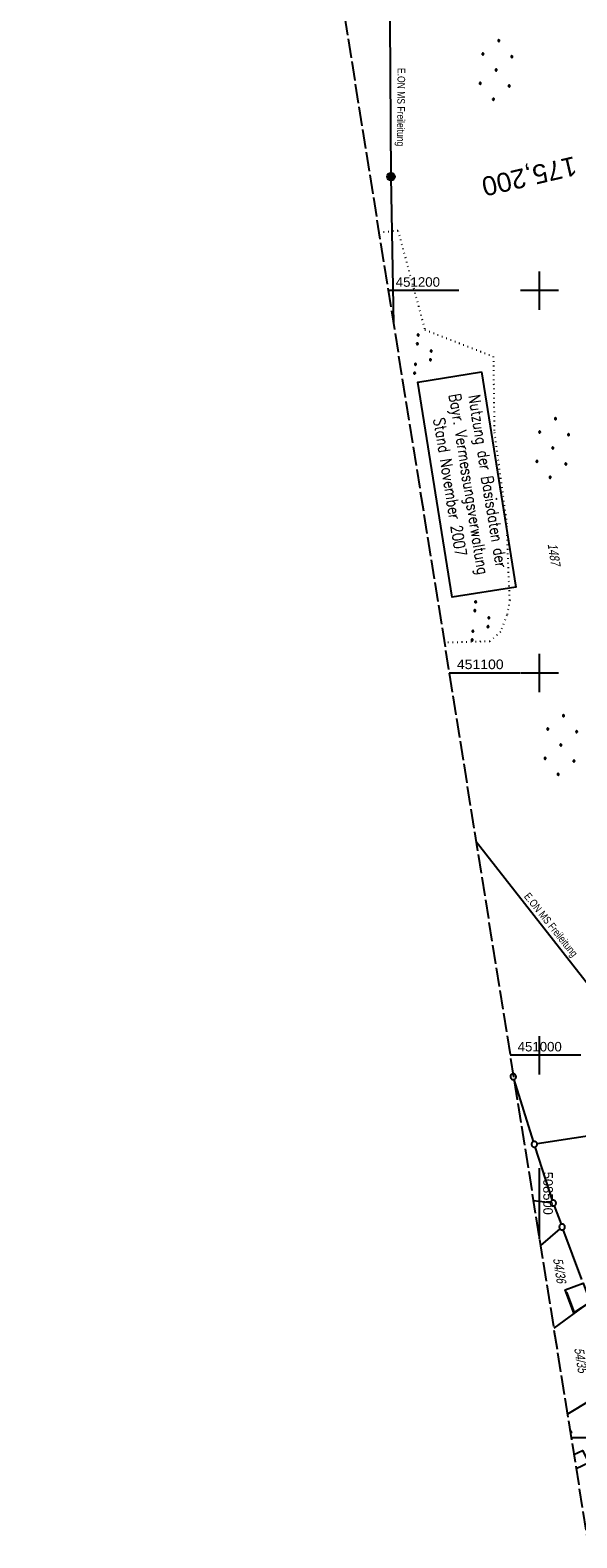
# Model space of a CAD drawing. Extents: x 508367 to 508796, y 450874 to 451833.
# Tile 1 of 37: x 508367 to 508510, y 450874 to 451268. Entities that reach past the tile are written whole.
import ezdxf
from ezdxf.enums import TextEntityAlignment as Align

# ---------------------------------------------------------------- set-up
doc = ezdxf.new("R2010")
doc.units = 0
doc.header["$LTSCALE"] = 10
doc.header["$MEASUREMENT"] = 0
for name, pattern in [('LT00', [0]), ('LT14', [0.6, 0.5, -0.1]), ('LT17', [0.15, 0.1, -0.05]), ('PUNKTX2_STR', [0.6, 0.1, -0.5])]:
    doc.linetypes.add(name, pattern=pattern)
doc.layers.get('0').update_dxf_attribs({"linetype": 'LT00'})
for name, color, linetype in [('--EK_ST-93-1', 30, 'LT17'), ('DFK_BEB_SCHR', 254, 'LT00'), ('DFK_BEBAUUNG', 250, 'LT00'), ('DFK_FLUR_NR', 250, 'LT00'), ('DFK_GZPKT', 250, 'LT00'), ('DFK_KATASTER', 250, 'LT00'), ('DFK_NUTZUNG', 250, 'LT00'), ('DFK_NUTZUNGSGRENZE', 70, 'PUNKTX2_STR'), ('DFK_STAND', 22, 'LT00'), ('STROM_FREILTG', 80, 'STROMFREILEITUNG'), ('STROM_TEXT', 80, 'Continuous'), ('V121_RASTER', 250, 'LT00')]:
    doc.layers.add(name, color=color, linetype=linetype)
doc.layers.add('-BLATT_121-RAND', color=7, linetype='LT14', plot=False)
doc.styles.add('Beschrift', font='ARIAL.TTF')
doc.styles.get("Standard").update_dxf_attribs({"font": 'ARIAL.TTF'})
doc.styles.add('Strom', font='txt-alt.shx')
doc.styles.add('Versorgungsltg', font='ARIAL.TTF', dxfattribs={"width": 0.8, "height": 2})
doc.linetypes.add('STROMFREILEITUNG', pattern='A,12.7,-5.5,["xx",Strom,S=2.5,R=0,X=-2.6,Y=-0.85],-4.35', length=22.55)

# ---------------------------------------------------------------- blocks, each defined once
blk = doc.blocks.new('SYMB7010')
at = {"color": 0, "linetype": 'ByBlock'}
for points in [[(-0.031408, 0.499213), (-0.093728, 0.49134), (-0.15457, 0.475719), (-0.212975, 0.452595), (-0.268021, 0.422333), (-0.31884, 0.385411), (-0.36463, 0.342411), (-0.40467, 0.29401), (-0.438329, 0.240973), (-0.465074, 0.184136), (-0.484486, 0.124395), (-0.496256, 0.062692), (-0.5002, 0)], [(-0.5002, 0), (-0.496256, -0.062692), (-0.484486, -0.124395), (-0.465075, -0.184136), (-0.438329, -0.240973), (-0.404671, -0.29401), (-0.36463, -0.342411), (-0.31884, -0.385411), (-0.268021, -0.422333), (-0.212975, -0.452595), (-0.154571, -0.475719), (-0.093728, -0.49134), (-0.031408, -0.499213), (0.031408, -0.499213)], [(0.5002, 0), (0.496256, 0.062692), (0.484485, 0.124395), (0.465074, 0.184136), (0.438329, 0.240973), (0.40467, 0.29401), (0.36463, 0.342411), (0.31884, 0.385411), (0.268021, 0.422333), (0.212975, 0.452595), (0.15457, 0.475719), (0.093728, 0.49134), (0.031408, 0.499213), (-0.031408, 0.499213)], [(0.031408, -0.499213), (0.093728, -0.491341), (0.15457, -0.475719), (0.212975, -0.452595), (0.268021, -0.422333), (0.31884, -0.385411), (0.36463, -0.342411), (0.404671, -0.294011), (0.438329, -0.240974), (0.465075, -0.184136), (0.484486, -0.124395), (0.496256, -0.062692), (0.500201, 0)]]:
    blk.add_lwpolyline(points, dxfattribs=at)
blk = doc.blocks.new('Ackerland7')
at = {"layer": 'DFK_NUTZUNG', "color": 0, "linetype": 'ByBlock'}
for p, q in [((-3.95, 3.63), (-3.95, 3.97)), ((-3.9, 3.99), (-3.9, 3.61)), ((-3.85, 3.6), (-3.85, 4)), ((-3.8, 3.99), (-3.8, 3.61)), ((-3.75, 3.63), (-3.75, 3.97)), ((3.75, 3.63), (3.75, 3.97)), ((3.8, 3.99), (3.8, 3.61)), ((3.85, 3.6), (3.85, 4)), ((3.9, 3.99), (3.9, 3.61)), ((3.95, 3.63), (3.95, 3.97)), ((-7.85, 0.13), (-7.85, -0.13)), ((-7.8, -0.17), (-7.8, 0.17)), ((-7.75, 0.19), (-7.75, -0.19)), ((-7.7, -0.2), (-7.7, 0.2)), ((-7.65, 0.19), (-7.65, -0.19)), ((-7.6, -0.17), (-7.6, 0.17)), ((-7.55, 0.13), (-7.55, -0.13)), ((-7.5, 0), (-7.5, 0)), ((-4, 3.93), (-4, 3.67)), ((-3.7, 3.93), (-3.7, 3.67)), ((-3.65, 3.8), (-3.65, 3.8)), ((-0.15, 0.13), (-0.15, -0.13)), ((-0.1, -0.17), (-0.1, 0.17)), ((-0.05, 0.19), (-0.05, -0.19)), ((0, -0.2), (0, 0.2)), ((0.05, 0.19), (0.05, -0.19)), ((0.1, -0.17), (0.1, 0.17)), ((0.15, 0.13), (0.15, -0.13)), ((0.2, 0), (0.2, 0)), ((3.7, 3.93), (3.7, 3.67)), ((4, 3.93), (4, 3.67)), ((4.05, 3.8), (4.05, 3.8)), ((7.55, 0.13), (7.55, -0.13)), ((7.6, -0.17), (7.6, 0.17)), ((7.65, 0.19), (7.65, -0.19)), ((7.7, -0.2), (7.7, 0.2)), ((7.75, 0.19), (7.75, -0.19)), ((7.8, -0.17), (7.8, 0.17)), ((7.85, 0.13), (7.85, -0.13)), ((7.9, 0), (7.9, 0)), ((-4, -3.67), (-4, -3.93)), ((-3.95, -3.97), (-3.95, -3.63)), ((-3.9, -3.61), (-3.9, -3.99)), ((-3.85, -4), (-3.85, -3.6)), ((-3.8, -3.61), (-3.8, -3.99)), ((-3.75, -3.97), (-3.75, -3.63)), ((-3.7, -3.67), (-3.7, -3.93)), ((-3.65, -3.8), (-3.65, -3.8)), ((3.7, -3.67), (3.7, -3.93)), ((3.75, -3.97), (3.75, -3.63)), ((3.8, -3.61), (3.8, -3.99)), ((3.85, -4), (3.85, -3.6)), ((3.9, -3.61), (3.9, -3.99)), ((3.95, -3.97), (3.95, -3.63)), ((4, -3.67), (4, -3.93)), ((4.05, -3.8), (4.05, -3.8))]:
    blk.add_line(p, q, dxfattribs=at)
for points in [[(-3.65, 3.8), (-3.67, 3.89), (-3.73, 3.96), (-3.81, 3.99), (-3.89, 3.99), (-3.97, 3.96), (-4.03, 3.89), (-4.05, 3.8), (-4.03, 3.71), (-3.97, 3.64), (-3.89, 3.6), (-3.81, 3.6), (-3.73, 3.64), (-3.67, 3.71), (-3.65, 3.8)], [(4.05, 3.8), (4.03, 3.89), (3.97, 3.96), (3.89, 3.99), (3.81, 3.99), (3.73, 3.96), (3.67, 3.89), (3.65, 3.8), (3.67, 3.71), (3.73, 3.64), (3.81, 3.61), (3.89, 3.61), (3.97, 3.64), (4.03, 3.71), (4.05, 3.8)], [(-7.5, 0), (-7.52, 0.09), (-7.58, 0.16), (-7.66, 0.19), (-7.74, 0.19), (-7.82, 0.16), (-7.88, 0.09), (-7.9, 0)], [(0.2, 0), (0.18, 0.09), (0.12, 0.16), (0.04, 0.19), (-0.04, 0.19), (-0.12, 0.16), (-0.18, 0.09), (-0.2, 0)], [(-0.2, 0), (-0.18, -0.09), (-0.12, -0.16), (-0.04, -0.19), (0.04, -0.19), (0.12, -0.16), (0.18, -0.09), (0.2, 0)], [(7.9, 0), (7.88, 0.09), (7.82, 0.16), (7.74, 0.19), (7.66, 0.19), (7.58, 0.16), (7.52, 0.09), (7.5, 0)], [(7.5, 0), (7.52, -0.09), (7.58, -0.16), (7.66, -0.19), (7.74, -0.19), (7.82, -0.16), (7.88, -0.09), (7.9, 0)], [(-7.9, 0), (-7.88, -0.09), (-7.82, -0.16), (-7.74, -0.19), (-7.66, -0.19), (-7.58, -0.16), (-7.52, -0.09), (-7.5, 0)], [(-3.65, -3.8), (-3.67, -3.71), (-3.73, -3.64), (-3.81, -3.61), (-3.89, -3.61), (-3.97, -3.64), (-4.03, -3.71), (-4.05, -3.8), (-4.03, -3.89), (-3.97, -3.96), (-3.89, -3.99), (-3.81, -3.99), (-3.73, -3.96), (-3.67, -3.89), (-3.65, -3.8)], [(4.05, -3.8), (4.03, -3.71), (3.97, -3.64), (3.89, -3.61), (3.81, -3.61), (3.73, -3.64), (3.67, -3.71), (3.65, -3.8), (3.67, -3.89), (3.73, -3.96), (3.81, -3.99), (3.89, -3.99), (3.97, -3.96), (4.03, -3.89), (4.05, -3.8)]]:
    blk.add_lwpolyline(points, dxfattribs=at)
blk = doc.blocks.new('SYMB7111')
at = {"color": 0, "linetype": 'ByBlock'}
for p, q in [((-0.13, 0.202919), (-0.13, 0.177081)), ((-0.125, 0.172895), (-0.125, 0.207105)), ((-0.12, 0.209164), (-0.12, 0.170836)), ((-0.115, 0.170204), (-0.115, 0.209796)), ((-0.11, 0.209164), (-0.11, 0.170836)), ((-0.105, 0.172895), (-0.105, 0.207105)), ((-0.1, 0.202919), (-0.1, 0.177081)), ((-0.095, 0.189874), (-0.095, 0.190146)), ((0.1, 0.202919), (0.1, 0.177081)), ((0.105, 0.172895), (0.105, 0.207105)), ((0.11, 0.209164), (0.11, 0.170836)), ((0.115, 0.170204), (0.115, 0.209796)), ((0.12, 0.209164), (0.12, 0.170836)), ((0.125, 0.172895), (0.125, 0.207105)), ((0.13, 0.202919), (0.13, 0.177081)), ((0.135, 0.189874), (0.135, 0.190146)), ((-0.515, -0.177081), (-0.515, -0.202919)), ((-0.51, -0.207105), (-0.51, -0.172895)), ((-0.505, -0.170836), (-0.505, -0.209164)), ((-0.5, -0.209796), (-0.5, -0.170204)), ((-0.495, -0.170836), (-0.495, -0.209164)), ((-0.49, -0.207105), (-0.49, -0.172895)), ((-0.485, -0.177081), (-0.485, -0.202919)), ((-0.48, -0.190126), (-0.48, -0.189854)), ((-0.285, -0.177081), (-0.285, -0.202919)), ((-0.28, -0.207105), (-0.28, -0.172895)), ((-0.275, -0.170836), (-0.275, -0.209164)), ((-0.27, -0.209796), (-0.27, -0.170204)), ((-0.265, -0.170836), (-0.265, -0.209164)), ((-0.26, -0.207105), (-0.26, -0.172895)), ((-0.255, -0.177081), (-0.255, -0.202919)), ((-0.25, -0.190126), (-0.25, -0.189854)), ((0.255, -0.177081), (0.255, -0.202919)), ((0.26, -0.207105), (0.26, -0.172895)), ((0.265, -0.170836), (0.265, -0.209164)), ((0.27, -0.209796), (0.27, -0.170204)), ((0.275, -0.170836), (0.275, -0.209164)), ((0.28, -0.207105), (0.28, -0.172895)), ((0.285, -0.177081), (0.285, -0.202919)), ((0.29, -0.190126), (0.29, -0.189854)), ((0.485, -0.177081), (0.485, -0.202919)), ((0.49, -0.207105), (0.49, -0.172895)), ((0.495, -0.170836), (0.495, -0.209164)), ((0.5, -0.209796), (0.5, -0.170204)), ((0.505, -0.170836), (0.505, -0.209164)), ((0.51, -0.207105), (0.51, -0.172895)), ((0.515, -0.177081), (0.515, -0.202919)), ((0.52, -0.190126), (0.52, -0.189854))]:
    blk.add_line(p, q, dxfattribs=at)
for points in [[(-0.095, 0.19), (-0.096981, 0.198678), (-0.10253, 0.205637), (-0.11055, 0.209499), (-0.11945, 0.209499), (-0.12747, 0.205637), (-0.133019, 0.198678), (-0.135, 0.19), (-0.133019, 0.181322), (-0.12747, 0.174363), (-0.11945, 0.170501), (-0.11055, 0.170501), (-0.10253, 0.174363), (-0.096981, 0.181322), (-0.095, 0.19)], [(0.135, 0.19), (0.133019, 0.198678), (0.12747, 0.205637), (0.11945, 0.209499), (0.11055, 0.209499), (0.10253, 0.205637), (0.096981, 0.198678), (0.095, 0.19), (0.096981, 0.181322), (0.10253, 0.174363), (0.11055, 0.170501), (0.11945, 0.170501), (0.12747, 0.174363), (0.133019, 0.181322), (0.135, 0.19)], [(-0.48, -0.19), (-0.481981, -0.181322), (-0.48753, -0.174363), (-0.49555, -0.170501), (-0.50445, -0.170501), (-0.51247, -0.174363), (-0.518019, -0.181322), (-0.52, -0.19), (-0.518019, -0.198678), (-0.51247, -0.205637), (-0.50445, -0.209499), (-0.49555, -0.209499), (-0.48753, -0.205637), (-0.481981, -0.198678), (-0.48, -0.19)], [(-0.25, -0.19), (-0.251981, -0.181322), (-0.25753, -0.174363), (-0.26555, -0.170501), (-0.27445, -0.170501), (-0.28247, -0.174363), (-0.288019, -0.181322), (-0.29, -0.19), (-0.288019, -0.198678), (-0.28247, -0.205637), (-0.27445, -0.209499), (-0.26555, -0.209499), (-0.25753, -0.205637), (-0.251981, -0.198678), (-0.25, -0.19)], [(0.29, -0.19), (0.288019, -0.181322), (0.28247, -0.174363), (0.27445, -0.170501), (0.26555, -0.170501), (0.25753, -0.174363), (0.251981, -0.181322), (0.25, -0.19), (0.251981, -0.198678), (0.25753, -0.205637), (0.26555, -0.209499), (0.27445, -0.209499), (0.28247, -0.205637), (0.288019, -0.198678), (0.29, -0.19)], [(0.52, -0.19), (0.518019, -0.181322), (0.51247, -0.174363), (0.50445, -0.170501), (0.49555, -0.170501), (0.48753, -0.174363), (0.481981, -0.181322), (0.48, -0.19), (0.481981, -0.198678), (0.48753, -0.205637), (0.49555, -0.209499), (0.50445, -0.209499), (0.51247, -0.205637), (0.518019, -0.198678), (0.52, -0.19)]]:
    blk.add_lwpolyline(points, dxfattribs=at)

msp = doc.modelspace()

# ---------------------------------------------------------------- hatches: boundary and pattern name
at = {"layer": 'STROM_TEXT'}
h = msp.add_hatch(color=256, dxfattribs=at)
edge = h.paths.add_edge_path()
edge.add_arc((508461.13, 451229.79), 1, 0, 360)

# ---------------------------------------------------------------- linework, layer by layer
at = {"layer": '-BLATT_121-RAND'}
msp.add_lwpolyline([(508366.71, 451787.23), (508512.47, 450873.79), (508795.89, 450919.01), (508650.12, 451832.45), (508366.71, 451787.23)], dxfattribs=at)
at = {"layer": 'DFK_BEB_SCHR'}
for p, q in [((508507.11, 450938.07), (508509.07, 450932.75)), ((508509.57, 450891.95), (508512.89, 450893.47))]:
    msp.add_line(p, q, dxfattribs=at)
at = {"layer": 'DFK_BEBAUUNG'}
for points in [[(508508.96, 450932.68), (508506.77, 450938.63), (508511.42, 450940.36), (508512.94, 450936.35), (508513.28, 450935.46), (508508.96, 450932.68)], [(508507.97, 450902.03), (508508.36, 450901.33), (508508.1, 450901.18)], [(508508.99, 450895.62), (508509.01, 450895.62), (508511.28, 450896.64), (508513.53, 450892.2)]]:
    msp.add_lwpolyline(points, dxfattribs=at)
at = {"layer": 'DFK_KATASTER'}
for p, q in [((508498.44, 450977.44), (508493.36, 450993.68)), ((508539.88, 450983.11), (508499.4, 450976.84)), ((508503.37, 450962.05), (508498.89, 450976.02)), ((508502.86, 450961.43), (508498.4, 450961.94)), ((508503.86, 450960.64), (508505.67, 450955.79)), ((508505.36, 450954.6), (508500.27, 450950.25)), ((508511.05, 450941.37), (508506.19, 450954.39)), ((508512.6, 450935.12), (508503.72, 450928.65)), ((508520.45, 450914.05), (508507.31, 450906.11))]:
    msp.add_line(p, q, dxfattribs=at)
at = {"layer": 'DFK_NUTZUNGSGRENZE', "ltscale": 0.2}
for p, q in [((508462.97, 451215.66), (508458.01, 451215.11)), ((508462.97, 451215.66), (508469.99, 451189.77)), ((508469.99, 451189.77), (508487.92, 451182.78)), ((508487.92, 451182.78), (508488.18, 451162.89)), ((508488.18, 451162.89), (508491.45, 451138.78)), ((508492.22, 451119.03), (508491.45, 451138.78)), ((508492.22, 451119.03), (508491.48, 451115.1)), ((508491.48, 451115.1), (508489.78, 451110.74)), ((508489.78, 451110.74), (508487.03, 451108.25)), ((508487.03, 451108.25), (508475.11, 451107.9))]:
    msp.add_line(p, q, dxfattribs=at)
at = {"layer": 'DFK_STAND'}
msp.add_lwpolyline([(508484.81, 451178.74), (508493.79, 451122.45), (508477.19, 451119.8), (508468.21, 451176.09)], close=True, dxfattribs=at)
at = {"layer": 'STROM_FREILTG', "ltscale": 0.05, "flags": 128}
for points in [[(508439.22, 451609.46), (508457.43, 451486.8), (508459.95, 451406.03), (508461.13, 451229.79), (508461.81, 451191.27)], [(508483.41, 451055.89), (508540.04, 450983.73), (508568.18, 450912.37), (508566.85, 450882.46)]]:
    msp.add_lwpolyline(points, dxfattribs=at)
at = {"layer": 'STROM_TEXT'}
msp.add_circle((508461.13, 451229.79), 1, dxfattribs=at)
at = {"layer": 'V121_RASTER'}
for p, q in [((508500, 451195), (508500, 451205)), ((508478.92, 451200), (508460.42, 451200)), ((508505, 451200), (508495, 451200)), ((508500, 451095), (508500, 451105)), ((508476.37, 451100), (508494.87, 451100)), ((508495, 451100), (508505, 451100)), ((508500, 450995), (508500, 451005)), ((508510.83, 451000), (508492.33, 451000)), ((508500, 450951.96), (508500, 450970.46)), ((508508.29, 450900), (508526.79, 450900))]:
    msp.add_line(p, q, dxfattribs=at)

# ---------------------------------------------------------------- block references
at = {"layer": 'DFK_GZPKT', "xscale": 1.500000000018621, "yscale": 1.5, "zscale": 1.5, "rotation": 264.7377099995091}
for p in [(508493.14, 450994.4), (508498.66, 450976.73), (508503.6, 450961.34), (508505.93, 450955.09)]:
    msp.add_blockref('SYMB7010', p, dxfattribs=at)
at = {"layer": 'DFK_NUTZUNG'}
for p, rotation in [((508488.64, 451257.7), 264.7376999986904), ((508503.48, 451158.83), 264.7376999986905), ((508505.6, 451081.15), 264.7376999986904)]:
    msp.add_blockref('Ackerland7', p, dxfattribs=dict(at, rotation=rotation))
at = {"layer": 'DFK_NUTZUNG', "xscale": 10.00000000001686, "yscale": 10, "zscale": 10, "rotation": 264.7377100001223}
for p in [(508469.68, 451183.23), (508484.73, 451113.43)]:
    msp.add_blockref('SYMB7111', p, dxfattribs=at)

# ---------------------------------------------------------------- texts
at = {"layer": '--EK_ST-93-1', "style": 'Beschrift'}
msp.add_text('175,200', height=5, rotation=-166.8793, dxfattribs=at).set_placement((508509.65, 451232.75), align=Align.MIDDLE_LEFT)
at = {"layer": 'DFK_FLUR_NR', "oblique": 13.754, "width": 0.75}
for s, p in [('1487', (508502.13, 451133.7)), ('54/36', (508503.53, 450946.79)), ('54/35', (508509.08, 450923.32))]:
    msp.add_text(s, height=2.5, rotation=279.0666, dxfattribs=at).set_placement(p)
at = {"layer": 'DFK_STAND', "insert": (508487.98, 451150.39), "char_height": 3, "width": 55.058, "attachment_point": 2, "rotation": 279.0666, "style": 'Versorgungsltg'}
msp.add_mtext('{\\Fromans|c0;Nutzung der Basisdaten der Bayr. Vermessungsverwaltung\\PStand November 2007}', dxfattribs=at)
at = {"layer": 'STROM_TEXT', "char_height": 2, "attachment_point": 5, "line_spacing_factor": 1.1, "style": 'Versorgungsltg'}
for insert, rotation in [((508463.48, 451247.99), 269.4572), ((508502.79, 451033.94), 308.7129)]:
    msp.add_mtext('E.ON MS Freileitung', dxfattribs=dict(at, insert=insert, rotation=rotation))
at = {"layer": 'V121_RASTER'}
for s, rotation, width, p in [(' 451200', -0.0007, 0.994, (508461.42, 451201)), (' 451100', -0.0007, 1.05, (508477.37, 451101)), (' 451000', -0.0007, 0.991, (508493.33, 451001)), (' 508500', -90.0007, 0.965, (508501, 450970.46))]:
    msp.add_text(s, height=2.5, rotation=rotation, dxfattribs=dict(at, width=width)).set_placement(p)

doc.saveas('drawing.dxf')
